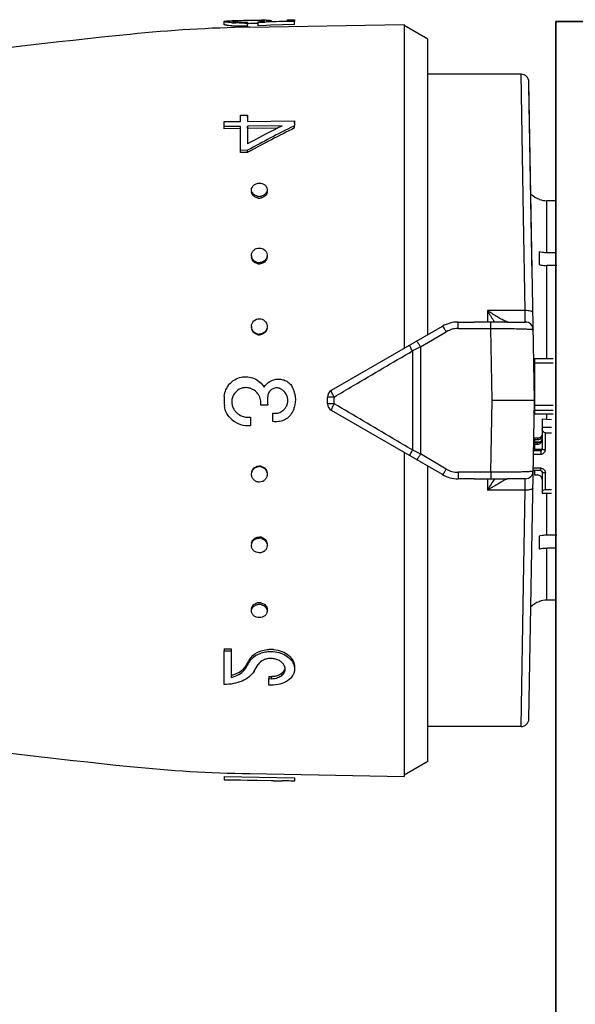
# Model space of a CAD drawing. Header units: millimetres. Extents: x 14365 to 105143, y -126377 to -22383.
# Tile 37 of 191: x 37798 to 37833, y -125686 to -125623. Entities that reach past the tile are written whole.
import ezdxf

# ---------------------------------------------------------------- set-up
doc = ezdxf.new("R2010")
doc.units = ezdxf.units.MM
doc.layers.add('UT_ZAŘÍZENÍ - OT', color=3, linetype='Continuous', lineweight=35)

msp = doc.modelspace()

# ---------------------------------------------------------------- linework, layer by layer
at = {"color": 0, "linetype": 'Continuous'}
for p, q in [((37810.961, -125623.468), (37810.958, -125623.268)), ((37811.594, -125623.222), (37811.609, -125623.221)), ((37811.609, -125623.221), (37811.621, -125623.221)), ((37811.61, -125623.281), (37811.609, -125623.235)), ((37812.523, -125623.208), (37812.401, -125623.21)), ((37813.357, -125623.268), (37813.356, -125623.204)), ((37813.645, -125623.274), (37813.948, -125623.264)), ((37813.794, -125623.269), (37813.794, -125623.254)), ((37813.948, -125623.264), (37815.007, -125623.23)), ((37813.957, -125623.21), (37813.958, -125623.263)), ((37815.009, -125623.274), (37814.941, -125623.277)), ((37815.007, -125623.162), (37815.457, -125623.154)), ((37815.007, -125623.23), (37815.007, -125623.162)), ((37815.457, -125623.259), (37815.009, -125623.274)), ((37815.457, -125623.154), (37815.457, -125623.259)), ((37815.46, -125623.458), (37815.457, -125623.259)), ((37812.447, -125623.308), (37812.447, -125623.37)), ((37812.451, -125623.569), (37812.447, -125623.37)), ((37812.524, -125623.408), (37812.449, -125623.409)), ((37812.593, -125623.632), (37822.461, -125623.459)), ((37813.135, -125623.402), (37813.104, -125623.402)), ((37813.133, -125623.341), (37813.133, -125623.288)), ((37813.563, -125623.325), (37813.133, -125623.341)), ((37813.137, -125623.54), (37813.133, -125623.341)), ((37813.653, -125623.521), (37813.137, -125623.54)), ((37813.65, -125623.322), (37813.563, -125623.325)), ((37814.941, -125623.277), (37813.65, -125623.322)), ((37813.911, -125623.512), (37813.653, -125623.521)), ((37815.46, -125623.458), (37813.911, -125623.512)), ((37822.461, -125623.459), (37822.461, -125644.104)), ((37823.961, -125624.399), (37822.461, -125623.533)), ((37823.961, -125643.238), (37823.961, -125624.399)), ((37829.907, -125626.633), (37823.961, -125626.633)), ((37830.061, -125635.698), (37829.907, -125626.633)), ((37830.761, -125647.433), (37830.407, -125627.125)), ((37830.623, -125639.499), (37830.411, -125627.374)), ((37812.007, -125629.238), (37812.457, -125629.233)), ((37812.007, -125629.644), (37812.007, -125629.238)), ((37812.457, -125629.233), (37812.457, -125629.638)), ((37812.461, -125629.383), (37812.457, -125629.233)), ((37810.958, -125629.657), (37812.007, -125629.644)), ((37810.958, -125629.968), (37810.958, -125629.657)), ((37812.007, -125629.955), (37810.958, -125629.968)), ((37810.961, -125630.112), (37810.958, -125629.968)), ((37812.011, -125630.099), (37810.961, -125630.112)), ((37812.007, -125631.487), (37812.007, -125629.955)), ((37812.457, -125629.638), (37815.457, -125629.599)), ((37814.672, -125629.921), (37812.457, -125629.949)), ((37812.457, -125629.949), (37812.457, -125631.068)), ((37812.461, -125630.094), (37812.457, -125629.949)), ((37814.378, -125630.069), (37812.461, -125630.094)), ((37812.461, -125630.094), (37812.461, -125630.951)), ((37814.616, -125629.949), (37814.672, -125629.921)), ((37815.457, -125629.911), (37815.402, -125629.939)), ((37815.457, -125629.599), (37815.457, -125629.911)), ((37815.46, -125629.746), (37815.457, -125629.599)), ((37815.46, -125630.055), (37815.457, -125629.911)), ((37812.457, -125631.482), (37812.007, -125631.487)), ((37812.011, -125631.618), (37812.007, -125631.487)), ((37812.461, -125631.613), (37812.011, -125631.618)), ((37812.461, -125631.613), (37812.457, -125631.482)), ((37812.513, -125631.585), (37812.461, -125631.613)), ((37831.061, -125634.597), (37831.061, -125634.61)), ((37831.561, -125638.02), (37831.561, -125634.696)), ((37832.131, -125634.696), (37831.561, -125634.696)), ((37830.164, -125641.709), (37830.061, -125635.698)), ((37831.061, -125637.96), (37831.061, -125638.773)), ((37832.179, -125638.02), (37831.561, -125638.02)), ((37831.561, -125644.759), (37831.561, -125638.833)), ((37832.186, -125638.833), (37831.561, -125638.833)), ((37827.761, -125641.709), (37827.761, -125642.442)), ((37830.164, -125641.709), (37827.761, -125641.709)), ((37830.182, -125642.433), (37830.164, -125641.709)), ((37817.811, -125646.789), (37824.891, -125642.701)), ((37825.891, -125642.848), (37825.891, -125642.433)), ((37825.891, -125642.433), (37826.918, -125642.433)), ((37827.989, -125642.848), (37827.989, -125642.441)), ((37829.025, -125642.433), (37830.182, -125642.433)), ((37823.495, -125644.021), (37825.141, -125643.053)), ((37825.891, -125642.848), (37827.989, -125642.848)), ((37828.061, -125647.433), (37827.989, -125642.848)), ((37822.974, -125644.278), (37822.974, -125650.589)), ((37823.495, -125644.021), (37823.495, -125650.845)), ((37830.761, -125644.759), (37830.761, -125648.281)), ((37830.761, -125644.759), (37831.961, -125644.759)), ((37830.761, -125645.043), (37831.961, -125645.043)), ((37813.747, -125647.736), (37813.297, -125647.736)), ((37817.561, -125647.645), (37817.561, -125647.222)), ((37817.974, -125647.649), (37817.974, -125647.218)), ((37827.989, -125652.019), (37828.061, -125647.433)), ((37830.761, -125647.433), (37828.061, -125647.433)), ((37830.407, -125667.742), (37830.761, -125647.433)), ((37830.761, -125647.739), (37831.961, -125647.739)), ((37814.067, -125648.777), (37814.067, -125648.242)), ((37824.891, -125652.165), (37817.811, -125648.078)), ((37830.761, -125648.054), (37831.961, -125648.054)), ((37830.761, -125648.281), (37831.961, -125648.281)), ((37831.561, -125648.624), (37831.561, -125648.281)), ((37812.637, -125648.505), (37812.637, -125649.039)), ((37831.261, -125648.608), (37831.261, -125650.531)), ((37831.261, -125648.608), (37831.861, -125648.641)), ((37831.261, -125649.139), (37831.861, -125649.139)), ((37831.461, -125650.57), (37831.461, -125649.491)), ((37831.461, -125649.491), (37831.861, -125649.491)), ((37830.715, -125650.048), (37830.721, -125649.725)), ((37830.763, -125650.051), (37830.715, -125650.048)), ((37830.715, -125650.082), (37831.124, -125650.082)), ((37830.761, -125649.837), (37830.761, -125650.082)), ((37830.961, -125649.837), (37830.761, -125649.837)), ((37830.761, -125649.935), (37830.961, -125649.935)), ((37830.761, -125650.13), (37830.761, -125650.571)), ((37830.961, -125650.13), (37830.761, -125650.13)), ((37830.761, -125650.227), (37830.961, -125650.227)), ((37830.961, -125649.837), (37830.961, -125649.935)), ((37830.961, -125650.13), (37830.961, -125650.227)), ((37822.461, -125650.762), (37822.461, -125671.407)), ((37825.141, -125651.814), (37823.495, -125650.845)), ((37830.701, -125650.864), (37831.161, -125650.864)), ((37830.705, -125650.629), (37831.161, -125650.629)), ((37830.761, -125650.473), (37830.708, -125650.473)), ((37830.761, -125650.277), (37830.711, -125650.277)), ((37831.161, -125650.571), (37830.761, -125650.571)), ((37831.161, -125650.571), (37831.161, -125650.864)), ((37823.961, -125670.467), (37823.961, -125651.628)), ((37825.891, -125652.019), (37825.891, -125652.433)), ((37827.989, -125652.019), (37825.891, -125652.019)), ((37827.989, -125652.019), (37827.989, -125652.426)), ((37831.161, -125651.908), (37830.683, -125651.908)), ((37831.161, -125651.747), (37830.686, -125651.747)), ((37830.761, -125651.908), (37830.761, -125652.189)), ((37831.161, -125651.908), (37831.161, -125651.747)), ((37831.261, -125652.002), (37831.261, -125653.356)), ((37831.461, -125653.12), (37831.461, -125652.041)), ((37826.918, -125652.433), (37825.891, -125652.433)), ((37827.761, -125652.425), (37827.761, -125653.158)), ((37830.182, -125652.433), (37829.025, -125652.433)), ((37830.164, -125653.158), (37830.182, -125652.433)), ((37830.761, -125652.189), (37830.961, -125652.189)), ((37830.164, -125653.158), (37827.761, -125653.158)), ((37830.061, -125659.169), (37830.164, -125653.158)), ((37831.261, -125653.356), (37831.861, -125653.356)), ((37831.461, -125653.12), (37831.861, -125653.12)), ((37831.561, -125656.033), (37831.561, -125653.356)), ((37831.061, -125656.094), (37831.061, -125656.907)), ((37832.186, -125656.033), (37831.561, -125656.033)), ((37831.561, -125660.17), (37831.561, -125656.846)), ((37832.179, -125656.846), (37831.561, -125656.846)), ((37829.907, -125668.233), (37830.061, -125659.169)), ((37831.061, -125660.256), (37831.061, -125660.269)), ((37832.131, -125660.17), (37831.561, -125660.17)), ((37830.506, -125662.048), (37830.521, -125661.187)), ((37810.961, -125663.274), (37810.958, -125663.406)), ((37810.958, -125665.548), (37810.958, -125663.406)), ((37810.958, -125663.406), (37811.408, -125663.411)), ((37810.961, -125663.274), (37811.411, -125663.279)), ((37811.411, -125663.279), (37811.408, -125663.411)), ((37811.408, -125663.411), (37811.408, -125665.099)), ((37812.555, -125664.011), (37812.583, -125663.963)), ((37812.583, -125663.963), (37812.58, -125664.101)), ((37812.328, -125664.386), (37812.324, -125664.527)), ((37812.438, -125664.339), (37812.466, -125664.291)), ((37813.811, -125665.031), (37813.807, -125665.177)), ((37813.807, -125665.585), (37813.807, -125665.177)), ((37813.807, -125665.177), (37813.957, -125665.179)), ((37813.811, -125665.031), (37813.961, -125665.033)), ((37813.961, -125665.033), (37813.957, -125665.179)), ((37813.957, -125665.587), (37813.807, -125665.585)), ((37829.907, -125668.233), (37823.961, -125668.233)), ((37823.961, -125670.467), (37822.461, -125671.333)), ((37810.961, -125671.419), (37810.958, -125671.619)), ((37810.958, -125671.631), (37810.958, -125671.619)), ((37810.958, -125671.619), (37815.457, -125671.697)), ((37810.961, -125671.419), (37815.46, -125671.498)), ((37812.593, -125671.235), (37822.461, -125671.407)), ((37815.46, -125671.498), (37815.457, -125671.697)), ((37815.46, -125671.508), (37815.457, -125671.708)), ((37814.107, -125671.686), (37810.958, -125671.631)), ((37814.107, -125671.689), (37814.107, -125671.686)), ((37814.107, -125671.689), (37814.67, -125671.699)), ((37815.457, -125671.697), (37815.457, -125671.708))]:
    msp.add_line(p, q, dxfattribs=at)
for centre, radius, start, end in [((37812.226, -125658.956), 35.74, 91.01238, 91.21551), ((37811.754, -125625.017), 1.789, 94.25337, 94.6326), ((37811.81, -125625.786), 2.559, 93.45872, 94.22835), ((37812.77, -125617.922), 5.379, 274.77014, 275.5791), ((37813.206, -125628.482), 5.28, 88.37447, 89.19799), ((37814.067, -125665.311), 42.126, 90.84632, 91.00332), ((37813.782, -125646.21), 23.023, 90.56986, 90.83886), ((37813.682, -125636.414), 13.227, 90.13111, 90.55891), ((37814.164, -125713.618), 90, 91, 95.86353), ((37812.076, -125614.792), 8.577, 265.82558, 266.62577), ((37812.077, -125614.941), 8.626, 265.85586, 266.65073), ((37812.149, -125613.538), 9.833, 266.63176, 267.39596), ((37812.15, -125613.67), 9.899, 266.65673, 267.41559), ((37812.23, -125610.828), 12.544, 270.2757, 270.99142), ((37812.273, -125613.279), 10.03, 270.37671, 270.99382), ((37812.684, -125616.88), 6.424, 274.00652, 274.76218), ((37856.049, -126121.473), 500, 95.86353, 99.2151), ((37829.907, -125627.133), 0.5, 1.00273, 90.00005), ((37862.746, -125723.873), 105.191, 116.74897, 118.55954), ((37862.29, -125724.537), 105.923, 116.89327, 118.06457), ((37862.482, -125724.25), 105.279, 116.52799, 118.3353), ((37859.378, -125718.849), 99.533, 116.72558, 116.87901), ((37813.05, -125634.113), 0.34, 181.83857, 189.22993), ((37813.203, -125633.843), 0.578, 257.40046, 263.77919), ((37813.207, -125633.946), 0.583, 257.43846, 263.79562), ((37813.202, -125633.854), 0.567, 263.76903, 270.51539), ((37813.206, -125633.957), 0.572, 263.78497, 270.51556), ((37813.201, -125633.844), 0.577, 270.61415, 283.65474), ((37813.205, -125633.946), 0.582, 270.61233, 283.61615), ((37813.381, -125634.104), 0.33, 0.0012, 1.80344), ((37831.561, -125633.183), 1.5, 226.64917, 250.52878), ((37831.563, -125633.187), 1.509, 250.58004, 269.92942), ((37813.122, -125638.184), 0.415, 180.00363, 182.62681), ((37813.294, -125638.253), 0.417, 351.68515, 359.95596), ((37813.206, -125638.12), 0.529, 255.90699, 262.90203), ((37813.209, -125638.188), 0.533, 255.94846, 262.92018), ((37813.204, -125638.134), 0.515, 262.89641, 270.33517), ((37813.208, -125638.203), 0.519, 262.91395, 270.33539), ((37848.544, -125629.186), 24.264, 211.06983, 212.81472), ((37813.178, -125642.718), 0.471, 180.01487, 185.18459), ((37825.891, -125644.433), 2, 90, 120), ((37844.587, -125631.731), 19.559, 212.83138, 213.19135), ((37830.182, -125642.933), 0.5, 0.9973, 89.99995), ((37813.208, -125642.708), 0.505, 254.94557, 262.29746), ((37813.212, -125642.739), 0.509, 254.989, 262.3166), ((37813.206, -125642.725), 0.488, 262.29512, 270.14263), ((37813.21, -125642.756), 0.492, 262.31359, 270.14288), ((37825.892, -125644.327), 1.479, 90.0293, 120.51258), ((37931.057, -125863.394), 244.324, 116.11937, 116.25551), ((37830.662, -125645.589), 0.0994, 313.59217, 359.98031), ((37830.661, -125645.577), 0.301, 284.00989, 289.44256), ((37812.354, -125647.496), 0.878, 79.26214, 86.10486), ((37812.344, -125647.545), 0.927, 73.07928, 79.21627), ((37812.34, -125647.583), 0.963, 41.07571, 50.01192), ((37812.335, -125647.587), 0.97, 32.46127, 41.04427), ((37814.316, -125647.211), 0.576, 71.25318, 78.39725), ((37814.318, -125647.205), 0.569, 63.84048, 71.25521), ((37814.194, -125647.44), 0.836, 39.13046, 49.82845), ((37814.2, -125647.435), 0.828, 29.69129, 39.12926), ((37814.397, -125647.134), 1.078, 27.84061, 34.02965), ((37814.401, -125647.132), 1.073, 21.6663, 27.84286), ((37814.418, -125647.125), 1.054, 15.21143, 21.66816), ((37813.506, -125647.372), 1.999, 11.83461, 15.19202), ((37818.061, -125647.222), 0.5, 120, 180), ((37830.661, -125647.205), 0.3, 70.55401, 72.35353), ((37813.619, -125647.433), 2.661, 174.20363, 187.38301), ((37816.044, -125647.433), 2.316, 172.81682, 187.51949), ((37818.061, -125647.645), 0.5, 180, 240), ((37812.348, -125647.539), 0.893, 214.11402, 220.95302), ((37812.519, -125647.391), 1.119, 220.98571, 227.22441), ((37814.209, -125647.47), 0.785, 259.56156, 266.77563), ((37814.197, -125647.432), 0.831, 307.97112, 320.9467), ((37814.189, -125647.425), 0.841, 320.92395, 328.11089), ((37814.238, -125647.571), 1.247, 328.36326, 330.5708), ((37814.252, -125647.579), 1.23, 330.55262, 339.45926), ((37814.298, -125647.596), 1.181, 339.47291, 345.3977), ((37812.52, -125647.399), 1.644, 229.79423, 274.1007), ((37812.519, -125647.407), 1.104, 269.87405, 276.1358), ((37830.971, -125649.64), 0.29, 325.94596, 359.95559), ((37931.057, -125431.472), 244.324, 243.74449, 243.88063), ((37813.206, -125652.142), 0.489, 81.95126, 89.79291), ((37813.209, -125652.111), 0.493, 81.96974, 89.79318), ((37813.203, -125652.16), 0.507, 74.61727, 81.95392), ((37813.207, -125652.129), 0.51, 74.66061, 81.97306), ((37825.892, -125650.54), 1.479, 239.48743, 269.97069), ((37830.182, -125651.933), 0.5, 270, 359), ((37831.173, -125652.002), 0.0882, 0.03691, 8.66078), ((37813.227, -125652.151), 0.481, 352.20997, 354.91531), ((37825.891, -125650.433), 2, 240, 270), ((37848.466, -125665.631), 24.171, 147.18194, 148.9335), ((37844.93, -125663.358), 19.968, 146.8123, 147.16491), ((37813.204, -125656.733), 0.516, 82.18024, 89.60747), ((37813.207, -125656.665), 0.52, 82.19776, 89.60771), ((37813.201, -125656.75), 0.533, 75.22208, 82.18643), ((37813.205, -125656.682), 0.537, 75.26335, 82.20456), ((37831.561, -125661.683), 1.5, 109.47122, 133.35083), ((37831.563, -125661.68), 1.509, 90.07058, 109.41996), ((37813.05, -125660.754), 0.34, 170.77007, 178.16143), ((37813.203, -125661.019), 0.574, 89.52764, 102.6205), ((37813.206, -125660.917), 0.579, 90.47615, 102.57666), ((37813.206, -125660.901), 0.563, 89.46365, 90.42767), ((37813.202, -125661.014), 0.569, 82.70603, 89.43816), ((37813.205, -125660.912), 0.574, 82.72194, 89.43835), ((37813.2, -125661.029), 0.584, 76.3765, 82.71678), ((37813.203, -125660.926), 0.588, 76.41423, 82.73319), ((37813.381, -125660.763), 0.33, 358.19656, 359.9988), ((37813.938, -125665.257), 1.949, 89.34777, 93.68224), ((37813.938, -125665.289), 1.981, 84.74512, 89.3338), ((37773.034, -125640.382), 46.046, 328.85211, 329.1259), ((37813.448, -125664.615), 1.009, 142.68913, 149.33475), ((37813.543, -125664.688), 1.129, 136.6726, 142.69573), ((37811.459, -125663.839), 1.027, 315.49883, 321.71461), ((37811.538, -125663.901), 0.927, 321.71489, 328.50896), ((37773.908, -125641.246), 44.921, 328.78337, 329.0635), ((37774.386, -125641.199), 44.466, 328.57088, 328.85214), ((37772.185, -125640.214), 46.929, 329.13232, 329.40315), ((37774.653, -125641.318), 44.808, 328.5423, 329.17295), ((37814.399, -125664.558), 0.458, 358.60453, 6.96692), ((37811.023, -125663.23), 1.908, 281.62893, 285.76186), ((37856.049, -125173.394), 500, 260.77609, 264.13647), ((37829.907, -125667.733), 0.5, 270, 359), ((37814.164, -125581.249), 90, 264.13647, 269)]:
    msp.add_arc(centre, radius, start, end, dxfattribs=at)
at = {"color": 0, "linetype": 'Continuous', "extrusion": (0, 0, -1)}
for centre, major_axis, ratio, start_param, end_param in [((37831.461, -125649.256), (0, -0.235), 0.85043, 0, 1.570796), ((37831.461, -125653.277), (0.2, 0), 0.785695, 3.141593, 4.712389)]:
    msp.add_ellipse(centre, major_axis=major_axis, ratio=ratio, start_param=start_param, end_param=end_param, dxfattribs=at)
at = {"color": 0, "linetype": 'Continuous'}
for points, knots in [([(37810.958, -125623.268), (37810.958, -125623.265), (37810.965, -125623.259), (37810.972, -125623.256), (37810.978, -125623.255)], [0, 0, 0, 0, 0.34526, 1, 1, 1, 1]), ([(37811.452, -125623.346), (37811.382, -125623.341), (37811.284, -125623.332), (37811.162, -125623.318), (37811.091, -125623.308), (37811.036, -125623.298), (37810.994, -125623.288), (37810.971, -125623.281), (37810.958, -125623.272), (37810.958, -125623.268)], [0, 0, 0, 0, 0.415889, 0.585993, 0.728367, 0.841268, 0.923827, 0.975949, 1, 1, 1, 1]), ([(37810.978, -125623.255), (37810.981, -125623.254), (37811.001, -125623.248), (37811.021, -125623.245), (37811.038, -125623.243)], [0, 0, 0, 0, 0.194984, 1, 1, 1, 1]), ([(37811.038, -125623.243), (37811.094, -125623.236), (37811.237, -125623.23), (37811.38, -125623.226), (37811.467, -125623.224)], [0, 0, 0, 0, 0.393124, 1, 1, 1, 1]), ([(37811.609, -125623.235), (37811.595, -125623.236), (37811.569, -125623.238), (37811.535, -125623.243), (37811.514, -125623.247), (37811.502, -125623.251), (37811.5, -125623.254)], [0, 0, 0, 0, 0.402142, 0.703286, 0.901798, 1, 1, 1, 1]), ([(37811.5, -125623.254), (37811.5, -125623.254), (37811.5, -125623.255), (37811.5, -125623.256), (37811.5, -125623.256)], [0, 0, 0, 0, 0.519614, 1, 1, 1, 1]), ([(37811.5, -125623.256), (37811.5, -125623.258), (37811.505, -125623.261), (37811.522, -125623.267), (37811.559, -125623.275), (37811.621, -125623.283), (37811.67, -125623.287), (37811.699, -125623.29)], [0, 0, 0, 0, 0.026104, 0.078509, 0.271488, 0.580502, 1, 1, 1, 1]), ([(37812.401, -125623.21), (37812.262, -125623.213), (37812.013, -125623.218), (37811.765, -125623.225), (37811.656, -125623.232)], [0, 0, 0, 0, 0.5608, 1, 1, 1, 1]), ([(37813.102, -125623.202), (37813.058, -125623.202), (37812.865, -125623.203), (37812.672, -125623.205), (37812.523, -125623.208)], [0, 0, 0, 0, 0.228486, 1, 1, 1, 1]), ([(37813.28, -125623.203), (37813.267, -125623.203), (37813.207, -125623.202), (37813.148, -125623.202), (37813.102, -125623.202)], [0, 0, 0, 0, 0.229978, 1, 1, 1, 1]), ([(37813.293, -125623.275), (37813.331, -125623.271), (37813.397, -125623.264), (37813.473, -125623.253), (37813.518, -125623.244), (37813.54, -125623.238), (37813.553, -125623.234), (37813.56, -125623.228), (37813.56, -125623.226)], [0, 0, 0, 0, 0.416564, 0.727805, 0.840468, 0.923103, 0.975235, 1, 1, 1, 1]), ([(37813.467, -125623.209), (37813.459, -125623.208), (37813.422, -125623.206), (37813.385, -125623.205), (37813.356, -125623.204)], [0, 0, 0, 0, 0.216654, 1, 1, 1, 1]), ([(37813.536, -125623.216), (37813.531, -125623.215), (37813.509, -125623.212), (37813.486, -125623.21), (37813.467, -125623.209)], [0, 0, 0, 0, 0.191517, 1, 1, 1, 1]), ([(37813.56, -125623.226), (37813.559, -125623.224), (37813.549, -125623.218), (37813.542, -125623.217), (37813.536, -125623.216)], [0, 0, 0, 0, 0.306489, 1, 1, 1, 1]), ([(37813.794, -125623.254), (37813.783, -125623.255), (37813.734, -125623.263), (37813.684, -125623.269), (37813.645, -125623.274)], [0, 0, 0, 0, 0.219199, 1, 1, 1, 1]), ([(37813.651, -125623.188), (37813.666, -125623.188), (37813.718, -125623.188), (37813.77, -125623.188), (37813.808, -125623.189)], [0, 0, 0, 0, 0.28218, 1, 1, 1, 1]), ([(37813.957, -125623.21), (37813.957, -125623.215), (37813.939, -125623.223), (37813.911, -125623.232), (37813.858, -125623.243), (37813.818, -125623.25), (37813.794, -125623.254)], [0, 0, 0, 0, 0.080473, 0.272652, 0.58028, 1, 1, 1, 1]), ([(37813.808, -125623.189), (37813.818, -125623.19), (37813.851, -125623.191), (37813.884, -125623.193), (37813.907, -125623.196)], [0, 0, 0, 0, 0.312325, 1, 1, 1, 1]), ([(37813.907, -125623.196), (37813.92, -125623.197), (37813.936, -125623.199), (37813.953, -125623.204), (37813.957, -125623.208), (37813.957, -125623.21)], [0, 0, 0, 0, 0.708486, 0.898996, 1, 1, 1, 1]), ([(37811.454, -125623.545), (37811.384, -125623.54), (37811.286, -125623.531), (37811.165, -125623.517), (37811.094, -125623.507), (37811.039, -125623.498), (37810.998, -125623.488), (37810.974, -125623.48), (37810.961, -125623.472), (37810.961, -125623.468)], [0, 0, 0, 0, 0.416026, 0.586157, 0.728535, 0.841423, 0.923955, 0.976034, 1, 1, 1, 1]), ([(37811.699, -125623.29), (37811.742, -125623.293), (37811.955, -125623.307), (37812.169, -125623.31), (37812.339, -125623.309)], [0, 0, 0, 0, 0.202928, 1, 1, 1, 1]), ([(37812.291, -125623.372), (37812.239, -125623.372), (37812.043, -125623.372), (37811.847, -125623.367), (37811.702, -125623.361)], [0, 0, 0, 0, 0.261385, 1, 1, 1, 1]), ([(37812.451, -125623.569), (37812.386, -125623.57), (37812.137, -125623.572), (37811.888, -125623.568), (37811.704, -125623.559)], [0, 0, 0, 0, 0.261104, 1, 1, 1, 1]), ([(37813.104, -125623.402), (37813.06, -125623.402), (37812.866, -125623.403), (37812.673, -125623.405), (37812.524, -125623.408)], [0, 0, 0, 0, 0.228577, 1, 1, 1, 1]), ([(37812.708, -125634.013), (37812.706, -125633.957), (37812.732, -125633.841), (37812.845, -125633.697), (37813.012, -125633.604), (37813.142, -125633.581), (37813.207, -125633.581)], [0, 0, 0, 0, 0.229393, 0.470966, 0.729703, 1, 1, 1, 1]), ([(37813.207, -125633.581), (37813.271, -125633.58), (37813.396, -125633.599), (37813.56, -125633.683), (37813.674, -125633.818), (37813.705, -125633.928), (37813.707, -125633.982)], [0, 0, 0, 0, 0.270385, 0.528616, 0.769944, 1, 1, 1, 1]), ([(37812.811, -125634.259), (37812.78, -125634.225), (37812.73, -125634.148), (37812.709, -125634.058), (37812.708, -125634.013)], [0, 0, 0, 0, 0.509651, 1, 1, 1, 1]), ([(37813.08, -125634.515), (37812.99, -125634.495), (37812.822, -125634.416), (37812.729, -125634.25), (37812.715, -125634.168)], [0, 0, 0, 0, 0.524629, 1, 1, 1, 1]), ([(37813.077, -125634.407), (37813.051, -125634.401), (37812.953, -125634.372), (37812.862, -125634.315), (37812.811, -125634.259)], [0, 0, 0, 0, 0.260211, 1, 1, 1, 1]), ([(37813.603, -125634.252), (37813.587, -125634.27), (37813.511, -125634.341), (37813.413, -125634.386), (37813.337, -125634.405)], [0, 0, 0, 0, 0.24218, 1, 1, 1, 1]), ([(37813.711, -125634.104), (37813.711, -125634.196), (37813.625, -125634.393), (37813.441, -125634.488), (37813.342, -125634.512)], [0, 0, 0, 0, 0.47302, 1, 1, 1, 1]), ([(37813.707, -125633.982), (37813.709, -125634.03), (37813.69, -125634.129), (37813.637, -125634.214), (37813.603, -125634.252)], [0, 0, 0, 0, 0.488775, 1, 1, 1, 1]), ([(37812.707, -125638.184), (37812.707, -125638.123), (37812.735, -125637.999), (37812.846, -125637.843), (37813.013, -125637.742), (37813.142, -125637.716), (37813.207, -125637.716)], [0, 0, 0, 0, 0.241806, 0.488407, 0.741812, 1, 1, 1, 1]), ([(37813.207, -125637.716), (37813.33, -125637.715), (37813.524, -125637.783), (37813.673, -125637.98), (37813.704, -125638.099), (37813.707, -125638.158)], [0, 0, 0, 0, 0.507384, 0.755665, 1, 1, 1, 1]), ([(37812.775, -125638.417), (37812.765, -125638.401), (37812.729, -125638.334), (37812.71, -125638.259), (37812.708, -125638.203)], [0, 0, 0, 0, 0.253103, 1, 1, 1, 1]), ([(37813.08, -125638.706), (37812.988, -125638.683), (37812.816, -125638.588), (37812.728, -125638.41), (37812.715, -125638.32)], [0, 0, 0, 0, 0.510101, 1, 1, 1, 1]), ([(37813.706, -125638.313), (37813.693, -125638.404), (37813.606, -125638.583), (37813.433, -125638.68), (37813.342, -125638.704)], [0, 0, 0, 0, 0.489899, 1, 1, 1, 1]), ([(37813.707, -125638.158), (37813.709, -125638.209), (37813.699, -125638.277), (37813.675, -125638.341), (37813.669, -125638.356)], [0, 0, 0, 0, 0.747031, 1, 1, 1, 1]), ([(37831.561, -125638.02), (37831.519, -125638.02), (37831.351, -125638.015), (37831.183, -125637.99), (37831.061, -125637.96)], [0, 0, 0, 0, 0.252472, 1, 1, 1, 1]), ([(37813.077, -125638.633), (37813.015, -125638.618), (37812.897, -125638.565), (37812.807, -125638.47), (37812.775, -125638.417)], [0, 0, 0, 0, 0.506643, 1, 1, 1, 1]), ([(37813.669, -125638.356), (37813.639, -125638.423), (37813.547, -125638.545), (37813.41, -125638.613), (37813.337, -125638.632)], [0, 0, 0, 0, 0.492845, 1, 1, 1, 1]), ([(37831.061, -125638.773), (37831.101, -125638.783), (37831.266, -125638.818), (37831.435, -125638.833), (37831.561, -125638.833)], [0, 0, 0, 0, 0.247091, 1, 1, 1, 1]), ([(37828.882, -125642.369), (37828.798, -125642.33), (37828.621, -125642.236), (37828.245, -125642.02), (37827.956, -125641.838), (37827.761, -125641.709)], [0, 0, 0, 0, 0.213248, 0.460801, 1, 1, 1, 1]), ([(37830.663, -125641.837), (37830.663, -125641.828), (37830.654, -125641.805), (37830.621, -125641.782), (37830.575, -125641.76), (37830.485, -125641.732), (37830.346, -125641.712), (37830.227, -125641.707), (37830.164, -125641.709)], [0, 0, 0, 0, 0.054454, 0.124226, 0.220024, 0.341181, 0.645763, 1, 1, 1, 1]), ([(37812.707, -125642.718), (37812.707, -125642.592), (37812.815, -125642.328), (37813.08, -125642.223), (37813.207, -125642.222)], [0, 0, 0, 0, 0.49811, 1, 1, 1, 1]), ([(37813.207, -125642.222), (37813.328, -125642.222), (37813.578, -125642.314), (37813.695, -125642.554), (37813.705, -125642.673)], [0, 0, 0, 0, 0.501804, 1, 1, 1, 1]), ([(37825.141, -125643.053), (37825.121, -125643.033), (37825.089, -125642.985), (37825.056, -125642.911), (37825.016, -125642.848), (37824.978, -125642.797), (37824.947, -125642.756), (37824.922, -125642.724), (37824.907, -125642.708), (37824.894, -125642.699), (37824.891, -125642.701)], [0, 0, 0, 0, 0.198142, 0.388892, 0.560134, 0.707991, 0.828678, 0.918542, 0.975091, 1, 1, 1, 1]), ([(37827.989, -125642.441), (37827.809, -125642.443), (37827.452, -125642.442), (37827.096, -125642.433), (37826.918, -125642.433)], [0, 0, 0, 0, 0.502804, 1, 1, 1, 1]), ([(37829.025, -125642.433), (37828.945, -125642.433), (37828.6, -125642.434), (37828.254, -125642.438), (37827.989, -125642.441)], [0, 0, 0, 0, 0.230893, 1, 1, 1, 1]), ([(37828.96, -125642.405), (37828.954, -125642.402), (37828.928, -125642.391), (37828.902, -125642.379), (37828.882, -125642.369)], [0, 0, 0, 0, 0.229765, 1, 1, 1, 1]), ([(37828.991, -125642.417), (37828.989, -125642.416), (37828.979, -125642.412), (37828.968, -125642.408), (37828.96, -125642.405)], [0, 0, 0, 0, 0.235586, 1, 1, 1, 1]), ([(37829.051, -125642.433), (37829.043, -125642.433), (37829.022, -125642.428), (37829.003, -125642.422), (37828.991, -125642.417)], [0, 0, 0, 0, 0.393757, 1, 1, 1, 1]), ([(37813.08, -125643.231), (37812.997, -125643.209), (37812.84, -125643.122), (37812.751, -125642.966), (37812.728, -125642.884)], [0, 0, 0, 0, 0.50198, 1, 1, 1, 1]), ([(37813.077, -125643.196), (37813.004, -125643.176), (37812.866, -125643.105), (37812.775, -125642.977), (37812.746, -125642.908)], [0, 0, 0, 0, 0.50114, 1, 1, 1, 1]), ([(37813.69, -125642.844), (37813.667, -125642.926), (37813.578, -125643.084), (37813.42, -125643.172), (37813.337, -125643.195)], [0, 0, 0, 0, 0.49918, 1, 1, 1, 1]), ([(37813.706, -125642.818), (37813.693, -125642.912), (37813.609, -125643.099), (37813.434, -125643.204), (37813.342, -125643.23)], [0, 0, 0, 0, 0.498032, 1, 1, 1, 1]), ([(37827.989, -125642.848), (37828.165, -125642.848), (37828.51, -125642.848), (37829.01, -125642.85), (37829.471, -125642.856), (37829.822, -125642.863), (37830.069, -125642.871), (37830.225, -125642.877), (37830.36, -125642.883), (37830.471, -125642.89), (37830.56, -125642.898), (37830.623, -125642.905), (37830.661, -125642.913), (37830.678, -125642.918), (37830.682, -125642.923), (37830.682, -125642.925)], [0, 0, 0, 0, 0.195605, 0.383531, 0.55643, 0.707585, 0.773165, 0.831259, 0.881323, 0.92293, 0.955723, 0.979458, 0.994025, 0.997954, 1, 1, 1, 1]), ([(37822.974, -125644.278), (37822.948, -125644.231), (37822.912, -125644.163), (37822.868, -125644.075), (37822.843, -125644.02), (37822.824, -125643.975), (37822.812, -125643.94), (37822.807, -125643.918), (37822.808, -125643.904), (37822.811, -125643.902)], [0, 0, 0, 0, 0.389691, 0.560136, 0.707341, 0.827183, 0.916538, 0.973346, 1, 1, 1, 1]), ([(37823.495, -125644.021), (37823.466, -125643.971), (37823.422, -125643.9), (37823.366, -125643.81), (37823.33, -125643.755), (37823.299, -125643.71), (37823.275, -125643.678), (37823.259, -125643.66), (37823.25, -125643.652), (37823.246, -125643.651), (37823.245, -125643.652)], [0, 0, 0, 0, 0.387648, 0.559336, 0.708365, 0.829964, 0.920373, 0.976704, 0.992026, 1, 1, 1, 1]), ([(37817.974, -125647.218), (37818.39, -125646.973), (37820.056, -125645.993), (37821.723, -125645.013), (37822.974, -125644.278)], [0, 0, 0, 0, 0.249365, 1, 1, 1, 1]), ([(37810.971, -125647.164), (37810.986, -125647.022), (37811.061, -125646.74), (37811.367, -125646.252), (37812.018, -125645.861), (37812.774, -125645.935), (37813.258, -125646.248), (37813.445, -125646.472), (37813.517, -125646.595)], [0, 0, 0, 0, 0.125806, 0.251598, 0.500158, 0.748611, 0.874302, 1, 1, 1, 1]), ([(37813.517, -125646.595), (37813.605, -125646.443), (37813.861, -125646.18), (37814.3, -125646.051), (37814.652, -125646.083), (37814.902, -125646.174), (37815.123, -125646.323), (37815.241, -125646.458), (37815.29, -125646.531)], [0, 0, 0, 0, 0.249691, 0.498274, 0.623384, 0.748679, 0.874168, 1, 1, 1, 1]), ([(37812.413, -125646.621), (37812.33, -125646.615), (37812.16, -125646.627), (37811.843, -125646.743), (37811.588, -125646.993), (37811.465, -125647.309), (37811.439, -125647.564), (37811.486, -125647.817), (37811.561, -125647.97), (37811.609, -125648.04)], [0, 0, 0, 0, 0.124702, 0.249421, 0.497433, 0.62303, 0.748788, 0.874419, 1, 1, 1, 1]), ([(37813.297, -125647.736), (37813.314, -125647.621), (37813.304, -125647.384), (37813.215, -125647.164), (37813.153, -125647.066)], [0, 0, 0, 0, 0.500135, 1, 1, 1, 1]), ([(37814.432, -125646.647), (37814.355, -125646.631), (37814.193, -125646.632), (37813.972, -125646.731), (37813.808, -125646.911), (37813.755, -125647.065), (37813.745, -125647.144)], [0, 0, 0, 0, 0.248903, 0.498305, 0.748695, 1, 1, 1, 1]), ([(37814.903, -125647.869), (37814.942, -125647.807), (37815.003, -125647.671), (37815.036, -125647.449), (37815.011, -125647.227), (37814.956, -125647.089), (37814.919, -125647.025)], [0, 0, 0, 0, 0.249892, 0.499949, 0.75024, 1, 1, 1, 1]), ([(37815.463, -125646.962), (37815.479, -125647.039), (37815.526, -125647.348), (37815.5, -125647.668), (37815.441, -125647.894)], [0, 0, 0, 0, 0.250786, 1, 1, 1, 1]), ([(37817.974, -125647.218), (37817.946, -125647.166), (37817.895, -125647.071), (37817.837, -125646.943), (37817.808, -125646.854), (37817.801, -125646.808), (37817.807, -125646.792), (37817.811, -125646.789)], [0, 0, 0, 0, 0.377895, 0.69297, 0.905251, 0.965919, 1, 1, 1, 1]), ([(37817.974, -125647.218), (37817.946, -125647.218), (37817.892, -125647.218), (37817.814, -125647.218), (37817.743, -125647.219), (37817.682, -125647.219), (37817.638, -125647.22), (37817.609, -125647.22), (37817.592, -125647.22), (37817.58, -125647.221), (37817.569, -125647.221), (37817.565, -125647.222), (37817.561, -125647.221), (37817.561, -125647.222)], [0, 0, 0, 0, 0.203374, 0.394866, 0.56769, 0.716771, 0.837685, 0.88646, 0.926896, 0.958626, 0.981467, 0.99529, 1, 1, 1, 1]), ([(37817.974, -125647.649), (37817.946, -125647.649), (37817.892, -125647.649), (37817.814, -125647.648), (37817.743, -125647.648), (37817.682, -125647.647), (37817.638, -125647.647), (37817.609, -125647.646), (37817.592, -125647.646), (37817.58, -125647.646), (37817.569, -125647.646), (37817.565, -125647.645), (37817.561, -125647.645), (37817.561, -125647.645)], [0, 0, 0, 0, 0.203374, 0.394866, 0.56769, 0.716771, 0.837685, 0.88646, 0.926896, 0.958626, 0.981467, 0.99529, 1, 1, 1, 1]), ([(37817.974, -125647.649), (37817.946, -125647.7), (37817.895, -125647.796), (37817.837, -125647.924), (37817.808, -125648.012), (37817.801, -125648.059), (37817.807, -125648.075), (37817.811, -125648.078)], [0, 0, 0, 0, 0.377895, 0.69297, 0.905251, 0.965919, 1, 1, 1, 1]), ([(37822.974, -125650.589), (37822.556, -125650.344), (37820.89, -125649.364), (37819.223, -125648.384), (37817.974, -125647.649)], [0, 0, 0, 0, 0.250578, 1, 1, 1, 1]), ([(37811.459, -125648.655), (37811.329, -125648.545), (37811.11, -125648.274), (37811.002, -125647.944), (37810.98, -125647.775)], [0, 0, 0, 0, 0.49938, 1, 1, 1, 1]), ([(37811.758, -125648.212), (37811.86, -125648.306), (37812.1, -125648.458), (37812.379, -125648.511), (37812.517, -125648.511)], [0, 0, 0, 0, 0.500561, 1, 1, 1, 1]), ([(37815.299, -125648.225), (37815.237, -125648.326), (37815.082, -125648.512), (37814.777, -125648.709), (37814.427, -125648.805), (37814.184, -125648.799), (37814.067, -125648.777)], [0, 0, 0, 0, 0.249964, 0.499879, 0.749906, 1, 1, 1, 1]), ([(37814.165, -125648.254), (37814.261, -125648.26), (37814.457, -125648.236), (37814.632, -125648.146), (37814.708, -125648.087)], [0, 0, 0, 0, 0.50069, 1, 1, 1, 1]), ([(37831.261, -125649.543), (37831.261, -125649.581), (37831.245, -125649.659), (37831.178, -125649.757), (37831.079, -125649.822), (37831, -125649.837), (37830.961, -125649.837)], [0, 0, 0, 0, 0.247784, 0.496832, 0.747734, 1, 1, 1, 1]), ([(37830.961, -125649.935), (37831.01, -125649.935), (37831.109, -125649.911), (37831.184, -125649.843), (37831.211, -125649.803)], [0, 0, 0, 0, 0.501963, 1, 1, 1, 1]), ([(37831.261, -125649.836), (37831.261, -125649.874), (37831.245, -125649.952), (37831.178, -125650.049), (37831.079, -125650.115), (37831, -125650.13), (37830.961, -125650.13)], [0, 0, 0, 0, 0.247784, 0.496832, 0.747734, 1, 1, 1, 1]), ([(37830.961, -125650.227), (37831, -125650.227), (37831.079, -125650.212), (37831.178, -125650.147), (37831.245, -125650.049), (37831.261, -125649.972), (37831.261, -125649.933)], [0, 0, 0, 0, 0.252266, 0.503168, 0.752216, 1, 1, 1, 1]), ([(37822.974, -125650.589), (37822.948, -125650.636), (37822.912, -125650.704), (37822.868, -125650.791), (37822.843, -125650.846), (37822.824, -125650.891), (37822.812, -125650.927), (37822.807, -125650.948), (37822.808, -125650.962), (37822.811, -125650.964)], [0, 0, 0, 0, 0.389693, 0.560138, 0.707342, 0.827185, 0.916539, 0.973347, 1, 1, 1, 1]), ([(37823.495, -125650.845), (37823.466, -125650.895), (37823.422, -125650.967), (37823.366, -125651.056), (37823.33, -125651.112), (37823.299, -125651.156), (37823.275, -125651.188), (37823.259, -125651.207), (37823.25, -125651.214), (37823.246, -125651.215), (37823.245, -125651.215)], [0, 0, 0, 0, 0.387648, 0.559336, 0.708365, 0.829964, 0.920373, 0.976704, 0.992026, 1, 1, 1, 1]), ([(37831.161, -125650.571), (37831.173, -125650.571), (37831.197, -125650.567), (37831.228, -125650.548), (37831.251, -125650.52), (37831.259, -125650.497), (37831.26, -125650.486)], [0, 0, 0, 0, 0.251925, 0.502849, 0.751924, 1, 1, 1, 1]), ([(37831.161, -125650.629), (37831.174, -125650.629), (37831.2, -125650.624), (37831.234, -125650.602), (37831.256, -125650.57), (37831.261, -125650.544), (37831.261, -125650.531)], [0, 0, 0, 0, 0.252236, 0.503168, 0.752245, 1, 1, 1, 1]), ([(37831.161, -125650.864), (37831.2, -125650.864), (37831.279, -125650.849), (37831.378, -125650.784), (37831.445, -125650.686), (37831.461, -125650.609), (37831.461, -125650.57)], [0, 0, 0, 0, 0.252255, 0.503168, 0.752226, 1, 1, 1, 1]), ([(37831.261, -125650.531), (37831.261, -125650.534), (37831.264, -125650.539), (37831.27, -125650.543), (37831.28, -125650.548), (37831.297, -125650.554), (37831.321, -125650.559), (37831.351, -125650.564), (37831.398, -125650.569), (37831.436, -125650.57), (37831.461, -125650.57)], [0, 0, 0, 0, 0.040706, 0.069574, 0.105554, 0.199505, 0.321626, 0.468167, 0.634164, 1, 1, 1, 1]), ([(37813.207, -125652.644), (37813.139, -125652.644), (37813.001, -125652.614), (37812.828, -125652.493), (37812.721, -125652.313), (37812.703, -125652.173), (37812.709, -125652.106)], [0, 0, 0, 0, 0.25144, 0.501784, 0.751362, 1, 1, 1, 1]), ([(37812.728, -125651.982), (37812.751, -125651.9), (37812.84, -125651.745), (37812.997, -125651.658), (37813.08, -125651.636)], [0, 0, 0, 0, 0.49802, 1, 1, 1, 1]), ([(37812.746, -125651.959), (37812.775, -125651.89), (37812.866, -125651.762), (37813.004, -125651.69), (37813.077, -125651.671)], [0, 0, 0, 0, 0.49886, 1, 1, 1, 1]), ([(37813.337, -125651.671), (37813.42, -125651.694), (37813.578, -125651.783), (37813.667, -125651.94), (37813.69, -125652.023)], [0, 0, 0, 0, 0.50082, 1, 1, 1, 1]), ([(37813.342, -125651.637), (37813.434, -125651.662), (37813.609, -125651.768), (37813.693, -125651.954), (37813.706, -125652.049)], [0, 0, 0, 0, 0.501968, 1, 1, 1, 1]), ([(37825.141, -125651.814), (37825.121, -125651.834), (37825.089, -125651.882), (37825.056, -125651.956), (37825.016, -125652.019), (37824.978, -125652.07), (37824.947, -125652.111), (37824.922, -125652.142), (37824.907, -125652.159), (37824.894, -125652.167), (37824.891, -125652.165)], [0, 0, 0, 0, 0.198108, 0.388908, 0.560156, 0.708001, 0.828682, 0.918545, 0.975091, 1, 1, 1, 1]), ([(37830.682, -125651.942), (37830.682, -125651.944), (37830.678, -125651.948), (37830.661, -125651.954), (37830.623, -125651.961), (37830.56, -125651.969), (37830.471, -125651.976), (37830.36, -125651.983), (37830.225, -125651.99), (37830.069, -125651.996), (37829.822, -125652.003), (37829.471, -125652.01), (37829.01, -125652.016), (37828.51, -125652.019), (37828.165, -125652.019), (37827.989, -125652.019)], [0, 0, 0, 0, 0.002046, 0.005975, 0.020542, 0.044277, 0.07707, 0.118677, 0.168741, 0.226835, 0.292415, 0.44357, 0.616469, 0.804395, 1, 1, 1, 1]), ([(37831.161, -125651.747), (37831.2, -125651.747), (37831.279, -125651.762), (37831.378, -125651.828), (37831.445, -125651.925), (37831.461, -125652.003), (37831.461, -125652.041)], [0, 0, 0, 0, 0.252255, 0.503168, 0.752226, 1, 1, 1, 1]), ([(37831.161, -125651.908), (37831.173, -125651.908), (37831.198, -125651.912), (37831.229, -125651.931), (37831.251, -125651.957), (37831.259, -125651.979), (37831.26, -125651.989)], [0, 0, 0, 0, 0.26767, 0.525516, 0.768461, 1, 1, 1, 1]), ([(37831.261, -125652.002), (37831.261, -125652.005), (37831.264, -125652.01), (37831.27, -125652.014), (37831.28, -125652.019), (37831.297, -125652.025), (37831.321, -125652.031), (37831.351, -125652.035), (37831.398, -125652.04), (37831.436, -125652.041), (37831.461, -125652.041)], [0, 0, 0, 0, 0.040706, 0.069574, 0.105554, 0.199505, 0.321626, 0.468167, 0.634164, 1, 1, 1, 1]), ([(37813.703, -125652.216), (37813.695, -125652.274), (37813.657, -125652.389), (37813.544, -125652.531), (37813.387, -125652.622), (37813.267, -125652.644), (37813.207, -125652.644)], [0, 0, 0, 0, 0.249231, 0.498303, 0.748586, 1, 1, 1, 1]), ([(37826.918, -125652.433), (37827.096, -125652.433), (37827.452, -125652.425), (37827.809, -125652.424), (37827.989, -125652.426)], [0, 0, 0, 0, 0.497196, 1, 1, 1, 1]), ([(37827.761, -125653.158), (37827.956, -125653.029), (37828.245, -125652.847), (37828.621, -125652.631), (37828.798, -125652.537), (37828.882, -125652.497)], [0, 0, 0, 0, 0.539199, 0.786752, 1, 1, 1, 1]), ([(37827.989, -125652.426), (37828.08, -125652.427), (37828.425, -125652.43), (37828.771, -125652.433), (37829.025, -125652.433)], [0, 0, 0, 0, 0.264643, 1, 1, 1, 1]), ([(37828.882, -125652.497), (37828.912, -125652.483), (37828.962, -125652.46), (37829.015, -125652.44), (37829.037, -125652.435)], [0, 0, 0, 0, 0.595054, 1, 1, 1, 1]), ([(37829.037, -125652.435), (37829.038, -125652.435), (37829.043, -125652.434), (37829.047, -125652.433), (37829.051, -125652.433)], [0, 0, 0, 0, 0.289793, 1, 1, 1, 1]), ([(37831.261, -125652.483), (37831.261, -125652.445), (37831.245, -125652.367), (37831.178, -125652.27), (37831.079, -125652.204), (37831, -125652.189), (37830.961, -125652.189)], [0, 0, 0, 0, 0.247784, 0.496832, 0.747734, 1, 1, 1, 1]), ([(37830.663, -125653.029), (37830.663, -125653.039), (37830.654, -125653.061), (37830.621, -125653.085), (37830.575, -125653.107), (37830.485, -125653.134), (37830.346, -125653.155), (37830.227, -125653.159), (37830.164, -125653.158)], [0, 0, 0, 0, 0.054452, 0.124207, 0.219995, 0.341151, 0.645741, 1, 1, 1, 1]), ([(37812.708, -125656.664), (37812.71, -125656.608), (37812.729, -125656.532), (37812.765, -125656.466), (37812.775, -125656.45)], [0, 0, 0, 0, 0.746897, 1, 1, 1, 1]), ([(37812.715, -125656.547), (37812.728, -125656.457), (37812.816, -125656.278), (37812.988, -125656.184), (37813.08, -125656.161)], [0, 0, 0, 0, 0.489899, 1, 1, 1, 1]), ([(37812.775, -125656.45), (37812.807, -125656.397), (37812.897, -125656.302), (37813.015, -125656.249), (37813.077, -125656.233)], [0, 0, 0, 0, 0.493357, 1, 1, 1, 1]), ([(37813.337, -125656.235), (37813.41, -125656.254), (37813.547, -125656.321), (37813.639, -125656.444), (37813.669, -125656.51)], [0, 0, 0, 0, 0.507155, 1, 1, 1, 1]), ([(37813.342, -125656.162), (37813.433, -125656.187), (37813.606, -125656.283), (37813.693, -125656.463), (37813.706, -125656.553)], [0, 0, 0, 0, 0.510101, 1, 1, 1, 1]), ([(37813.669, -125656.51), (37813.675, -125656.526), (37813.699, -125656.589), (37813.709, -125656.658), (37813.707, -125656.708)], [0, 0, 0, 0, 0.252969, 1, 1, 1, 1]), ([(37831.561, -125656.033), (37831.519, -125656.033), (37831.351, -125656.038), (37831.183, -125656.063), (37831.061, -125656.094)], [0, 0, 0, 0, 0.252472, 1, 1, 1, 1]), ([(37813.207, -125657.151), (37813.141, -125657.15), (37813.008, -125657.124), (37812.839, -125657.017), (37812.729, -125656.854), (37812.705, -125656.726), (37812.708, -125656.664)], [0, 0, 0, 0, 0.258416, 0.511779, 0.758272, 1, 1, 1, 1]), ([(37813.707, -125656.708), (37813.704, -125656.767), (37813.673, -125656.887), (37813.524, -125657.084), (37813.33, -125657.152), (37813.207, -125657.151)], [0, 0, 0, 0, 0.244335, 0.492616, 1, 1, 1, 1]), ([(37831.061, -125656.907), (37831.101, -125656.897), (37831.266, -125656.861), (37831.435, -125656.846), (37831.561, -125656.846)], [0, 0, 0, 0, 0.247091, 1, 1, 1, 1]), ([(37813.207, -125661.286), (37813.142, -125661.285), (37813.012, -125661.262), (37812.845, -125661.17), (37812.732, -125661.026), (37812.706, -125660.909), (37812.708, -125660.853)], [0, 0, 0, 0, 0.270297, 0.529034, 0.770607, 1, 1, 1, 1]), ([(37812.708, -125660.853), (37812.709, -125660.809), (37812.73, -125660.719), (37812.78, -125660.642), (37812.811, -125660.607)], [0, 0, 0, 0, 0.490349, 1, 1, 1, 1]), ([(37812.715, -125660.699), (37812.729, -125660.617), (37812.822, -125660.451), (37812.99, -125660.372), (37813.08, -125660.352)], [0, 0, 0, 0, 0.475371, 1, 1, 1, 1]), ([(37812.811, -125660.607), (37812.828, -125660.589), (37812.903, -125660.519), (37813.001, -125660.476), (37813.077, -125660.459)], [0, 0, 0, 0, 0.241743, 1, 1, 1, 1]), ([(37813.707, -125660.884), (37813.705, -125660.938), (37813.674, -125661.049), (37813.56, -125661.183), (37813.396, -125661.267), (37813.271, -125661.287), (37813.207, -125661.286)], [0, 0, 0, 0, 0.230056, 0.471384, 0.729615, 1, 1, 1, 1]), ([(37813.337, -125660.462), (37813.363, -125660.468), (37813.462, -125660.499), (37813.552, -125660.558), (37813.603, -125660.615)], [0, 0, 0, 0, 0.259523, 1, 1, 1, 1]), ([(37813.342, -125660.354), (37813.441, -125660.378), (37813.625, -125660.474), (37813.711, -125660.671), (37813.711, -125660.763)], [0, 0, 0, 0, 0.52698, 1, 1, 1, 1]), ([(37813.603, -125660.615), (37813.637, -125660.652), (37813.69, -125660.737), (37813.709, -125660.836), (37813.707, -125660.884)], [0, 0, 0, 0, 0.511225, 1, 1, 1, 1]), ([(37812.583, -125663.963), (37812.697, -125663.772), (37812.98, -125663.534), (37813.427, -125663.363), (37813.682, -125663.32), (37813.813, -125663.312)], [0, 0, 0, 0, 0.464053, 0.726092, 1, 1, 1, 1]), ([(37812.722, -125663.913), (37812.868, -125663.758), (37813.162, -125663.576), (37813.599, -125663.459), (37813.837, -125663.439), (37813.957, -125663.44)], [0, 0, 0, 0, 0.473959, 0.733478, 1, 1, 1, 1]), ([(37813.957, -125663.44), (37814.126, -125663.442), (37814.456, -125663.488), (37814.9, -125663.676), (37815.244, -125663.962), (37815.387, -125664.212), (37815.424, -125664.339)], [0, 0, 0, 0, 0.276815, 0.541296, 0.783329, 1, 1, 1, 1]), ([(37814.119, -125663.316), (37814.3, -125663.333), (37814.646, -125663.413), (37815.087, -125663.665), (37815.389, -125664.019), (37815.464, -125664.308), (37815.46, -125664.443)], [0, 0, 0, 0, 0.285569, 0.551478, 0.78834, 1, 1, 1, 1]), ([(37814.804, -125664.337), (37814.772, -125664.273), (37814.679, -125664.15), (37814.485, -125664.012), (37814.247, -125663.919), (37813.985, -125663.881), (37813.72, -125663.902), (37813.409, -125663.997), (37813.207, -125664.151), (37813.131, -125664.28)], [0, 0, 0, 0, 0.110355, 0.232071, 0.363298, 0.500079, 0.636986, 0.768855, 1, 1, 1, 1]), ([(37812.876, -125664.702), (37812.792, -125664.838), (37812.56, -125665.09), (37812.1, -125665.357), (37811.551, -125665.517), (37811.158, -125665.55), (37810.958, -125665.548)], [0, 0, 0, 0, 0.219385, 0.461046, 0.724092, 1, 1, 1, 1]), ([(37811.411, -125664.953), (37811.488, -125664.937), (37811.772, -125664.861), (37812.041, -125664.712), (37812.191, -125664.559)], [0, 0, 0, 0, 0.269283, 1, 1, 1, 1]), ([(37811.541, -125665.066), (37811.706, -125665.02), (37812.007, -125664.89), (37812.246, -125664.656), (37812.324, -125664.527)], [0, 0, 0, 0, 0.53047, 1, 1, 1, 1]), ([(37813.957, -125665.179), (37814.072, -125665.181), (37814.294, -125665.155), (37814.587, -125665.031), (37814.798, -125664.831), (37814.855, -125664.652), (37814.857, -125664.569)], [0, 0, 0, 0, 0.288289, 0.554647, 0.788959, 1, 1, 1, 1]), ([(37815.457, -125664.584), (37815.455, -125664.653), (37815.432, -125664.794), (37815.307, -125665.064), (37815.005, -125665.348), (37814.517, -125665.548), (37814.148, -125665.589), (37813.957, -125665.587)], [0, 0, 0, 0, 0.104904, 0.212347, 0.445391, 0.711352, 1, 1, 1, 1]), ([(37813.961, -125665.033), (37814.041, -125665.034), (37814.198, -125665.021), (37814.481, -125664.945), (37814.67, -125664.823), (37814.753, -125664.716)], [0, 0, 0, 0, 0.273822, 0.536871, 1, 1, 1, 1]), ([(37814.753, -125664.716), (37814.766, -125664.7), (37814.811, -125664.635), (37814.841, -125664.559), (37814.852, -125664.501)], [0, 0, 0, 0, 0.259352, 1, 1, 1, 1]), ([(37814.854, -125664.502), (37814.852, -125664.488), (37814.842, -125664.431), (37814.823, -125664.376), (37814.804, -125664.337)], [0, 0, 0, 0, 0.245195, 1, 1, 1, 1]), ([(37815.424, -125664.339), (37815.43, -125664.359), (37815.45, -125664.439), (37815.458, -125664.522), (37815.457, -125664.584)], [0, 0, 0, 0, 0.254201, 1, 1, 1, 1]), ([(37815.457, -125671.708), (37815.304, -125671.705), (37815.042, -125671.702), (37814.78, -125671.701), (37814.67, -125671.699)], [0, 0, 0, 0, 0.581949, 1, 1, 1, 1])]:
    msp.add_open_spline(points, degree=3, knots=knots, dxfattribs=at)
for points in [[(37813.337, -125638.632), (37813.295, -125638.643), (37813.251, -125638.649), (37813.207, -125638.649)], [(37813.342, -125638.704), (37813.299, -125638.715), (37813.255, -125638.721), (37813.211, -125638.722)], [(37813.705, -125642.673), (37813.71, -125642.73), (37813.705, -125642.789), (37813.69, -125642.844)], [(37812.746, -125642.908), (37812.727, -125642.861), (37812.714, -125642.811), (37812.709, -125642.761)], [(37813.337, -125643.195), (37813.295, -125643.207), (37813.251, -125643.213), (37813.207, -125643.213)], [(37813.342, -125643.23), (37813.299, -125643.241), (37813.255, -125643.248), (37813.211, -125643.248)], [(37812.959, -125646.845), (37812.859, -125646.761), (37812.739, -125646.696), (37812.614, -125646.658)], [(37814.733, -125646.801), (37814.683, -125646.759), (37814.628, -125646.722), (37814.569, -125646.694)], [(37812.709, -125652.106), (37812.714, -125652.055), (37812.727, -125652.005), (37812.746, -125651.959)], [(37813.077, -125651.671), (37813.119, -125651.659), (37813.164, -125651.653), (37813.207, -125651.654)], [(37813.08, -125651.636), (37813.122, -125651.625), (37813.167, -125651.619), (37813.211, -125651.619)], [(37813.69, -125652.023), (37813.705, -125652.078), (37813.71, -125652.136), (37813.705, -125652.193)], [(37813.077, -125656.233), (37813.12, -125656.223), (37813.164, -125656.217), (37813.207, -125656.217)], [(37813.08, -125656.161), (37813.123, -125656.15), (37813.167, -125656.145), (37813.211, -125656.145)]]:
    msp.add_open_spline(points, degree=3, dxfattribs=at)
at = {"layer": 'UT_ZAŘÍZENÍ - OT', "linetype": 'Continuous'}
for p, q in [((37832.131, -125623.274), (37832.131, -126123.274)), ((39032.131, -125623.274), (37832.131, -125623.274))]:
    msp.add_line(p, q, dxfattribs=at)

doc.saveas('drawing.dxf')
